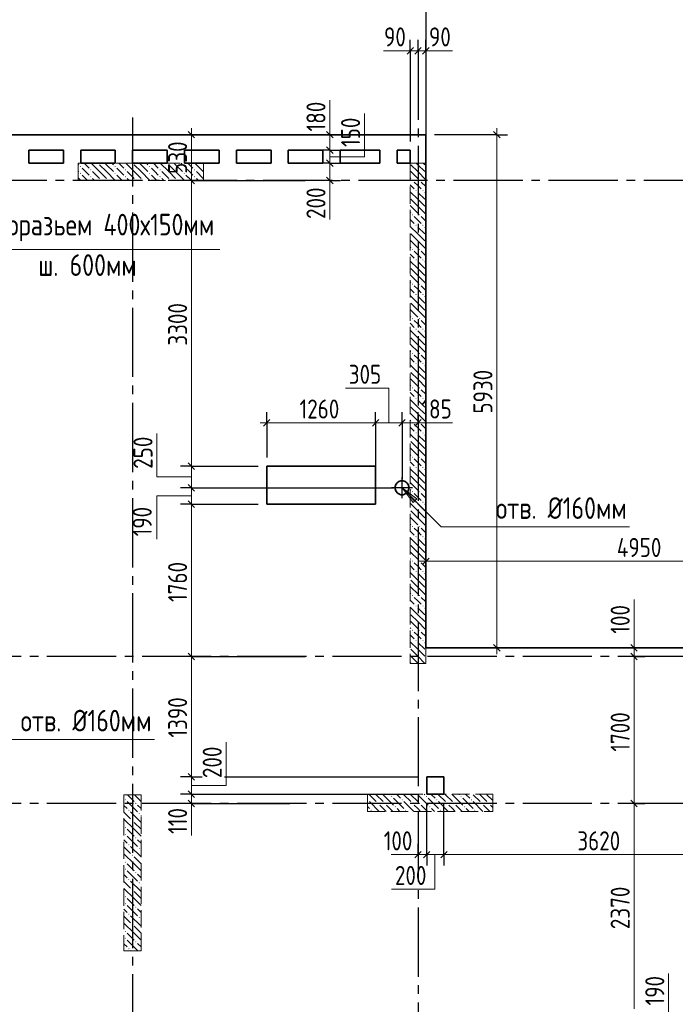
# Model space of a CAD drawing. Header units: millimetres. Extents: x 0 to 61017, y 0 to 42000.
# Tile 4 of 21: x 9194 to 16775, y 24781 to 36159. Entities that reach past the tile are written whole.
import ezdxf

# ---------------------------------------------------------------- set-up
doc = ezdxf.new("R2010")
doc.units = ezdxf.units.MM
doc.linetypes.add('______2', pattern=[270, 200, -70])
doc.linetypes.add('______5', pattern=[1100, 800, -100, 100, -100])
for name, color, linetype, lineweight in [('Standard', 7, 'Continuous', 25), ('ЖБ Перекрытие верхний уровень', 7, 'Continuous', 35), ('ЖБ Пилон', 7, 'Continuous', 35), ('ЖБ Стена верхний уровень', 7, 'Continuous', 35), ('Оси', 40, '______5', 18), ('Примечания', 7, 'Continuous', 25), ('Размерная выноска', 7, 'Continuous', 13)]:
    doc.layers.add(name, color=color, linetype=linetype, lineweight=lineweight)
doc.styles.add('GOST 2.304-81', font='txt')

msp = doc.modelspace()

# ---------------------------------------------------------------- hatches: boundary and pattern name
at = {"layer": 'ЖБ Пилон', "linetype": 'Continuous', "lineweight": 18, "transparency": 33554687}
for points in [[(10100, 34500), (10097, 34497), (10094, 34500)], [(10500, 34500), (10497, 34497), (10494, 34500)], [(10900, 34500), (10897, 34497), (10894, 34500)], [(11300, 34500), (11297, 34497), (11294, 34500)], [(9890, 34463), (9897, 34470), (9903, 34463), (9897, 34457)], [(9890, 34383), (9897, 34390), (9903, 34383), (9897, 34377)], [(10010, 34423), (10017, 34430), (10023, 34423), (10017, 34417)], [(10290, 34463), (10297, 34470), (10303, 34463), (10297, 34457)], [(10290, 34383), (10297, 34390), (10303, 34383), (10297, 34377)], [(10410, 34423), (10417, 34430), (10423, 34423), (10417, 34417)], [(10690, 34463), (10697, 34470), (10703, 34463), (10697, 34457)], [(10690, 34383), (10697, 34390), (10703, 34383), (10697, 34377)], [(10810, 34423), (10817, 34430), (10823, 34423), (10817, 34417)], [(11090, 34463), (11097, 34470), (11103, 34463), (11097, 34457)], [(11090, 34383), (11097, 34390), (11103, 34383), (11097, 34377)], [(11210, 34423), (11217, 34430), (11223, 34423), (11217, 34417)], [(10010, 34343), (10017, 34350), (10023, 34343), (10017, 34337)], [(10130, 34303), (10137, 34310), (10143, 34303), (10140, 34300), (10134, 34300)], [(10210, 34303), (10217, 34310), (10223, 34303), (10220, 34300), (10214, 34300)], [(10410, 34343), (10417, 34350), (10423, 34343), (10417, 34337)], [(10530, 34303), (10537, 34310), (10543, 34303), (10540, 34300), (10534, 34300)], [(10610, 34303), (10617, 34310), (10623, 34303), (10620, 34300), (10614, 34300)], [(10810, 34343), (10817, 34350), (10823, 34343), (10817, 34337)], [(10930, 34303), (10937, 34310), (10943, 34303), (10940, 34300), (10934, 34300)], [(11010, 34303), (11017, 34310), (11023, 34303), (11020, 34300), (11014, 34300)], [(11210, 34343), (11217, 34350), (11223, 34343), (11217, 34337)], [(10410, 27143), (10417, 27150), (10423, 27143), (10417, 27137)], [(10530, 27103), (10537, 27110), (10543, 27103), (10537, 27097)], [(13215, 27148), (13217, 27150), (13223, 27143), (13217, 27137), (13215, 27139)], [(13330, 27103), (13337, 27110), (13343, 27103), (13337, 27097)], [(13410, 27103), (13417, 27110), (13423, 27103), (13417, 27097)], [(13490, 27183), (13497, 27190), (13503, 27183), (13497, 27177)], [(13610, 27143), (13617, 27150), (13623, 27143), (13617, 27137)], [(13730, 27103), (13737, 27110), (13743, 27103), (13737, 27097)], [(13810, 27103), (13817, 27110), (13823, 27103), (13817, 27097)], [(13890, 27183), (13897, 27190), (13903, 27183), (13897, 27177)], [(14010, 27143), (14017, 27150), (14023, 27143), (14017, 27137)], [(14130, 27103), (14137, 27110), (14143, 27103), (14137, 27097)], [(14210, 27103), (14217, 27110), (14223, 27103), (14217, 27097)], [(14290, 27183), (14297, 27190), (14303, 27183), (14297, 27177)], [(14410, 27143), (14417, 27150), (14423, 27143), (14417, 27137)], [(14530, 27103), (14537, 27110), (14543, 27103), (14537, 27097)], [(14610, 27103), (14617, 27110), (14623, 27103), (14617, 27097)], [(10450, 27023), (10457, 27030), (10463, 27023), (10457, 27017)], [(10570, 26983), (10577, 26990), (10583, 26983), (10577, 26977)], [(13250, 27023), (13257, 27030), (13263, 27023), (13257, 27017)], [(13530, 27063), (13537, 27070), (13543, 27063), (13537, 27057)], [(13650, 27023), (13657, 27030), (13663, 27023), (13657, 27017)], [(13930, 27063), (13937, 27070), (13943, 27063), (13937, 27057)], [(14050, 27023), (14057, 27030), (14063, 27023), (14057, 27017)], [(14330, 27063), (14337, 27070), (14343, 27063), (14337, 27057)], [(14450, 27023), (14457, 27030), (14463, 27023), (14457, 27017)], [(10490, 26903), (10497, 26910), (10503, 26903), (10497, 26897)], [(10410, 26823), (10417, 26830), (10423, 26823), (10417, 26817)], [(10410, 26743), (10417, 26750), (10423, 26743), (10417, 26737)], [(10450, 26623), (10457, 26630), (10463, 26623), (10457, 26617)], [(10530, 26703), (10537, 26710), (10543, 26703), (10537, 26697)], [(10570, 26583), (10577, 26590), (10583, 26583), (10577, 26577)], [(10410, 26423), (10417, 26430), (10423, 26423), (10417, 26417)], [(10490, 26503), (10497, 26510), (10503, 26503), (10497, 26497)], [(10410, 26343), (10417, 26350), (10423, 26343), (10417, 26337)], [(10530, 26303), (10537, 26310), (10543, 26303), (10537, 26297)], [(10450, 26223), (10457, 26230), (10463, 26223), (10457, 26217)], [(10570, 26183), (10577, 26190), (10583, 26183), (10577, 26177)], [(10490, 26103), (10497, 26110), (10503, 26103), (10497, 26097)], [(10410, 26023), (10417, 26030), (10423, 26023), (10417, 26017)], [(10410, 25943), (10417, 25950), (10423, 25943), (10417, 25937)], [(10450, 25823), (10457, 25830), (10463, 25823), (10457, 25817)], [(10530, 25903), (10537, 25910), (10543, 25903), (10537, 25897)], [(10570, 25783), (10577, 25790), (10583, 25783), (10577, 25777)], [(10410, 25623), (10417, 25630), (10423, 25623), (10417, 25617)], [(10490, 25703), (10497, 25710), (10503, 25703), (10497, 25697)], [(10410, 25543), (10417, 25550), (10423, 25543), (10417, 25537)], [(10530, 25503), (10537, 25510), (10543, 25503), (10537, 25497)], [(10450, 25423), (10457, 25430), (10463, 25423), (10457, 25417)]]:
    msp.add_hatch(color=7, dxfattribs=at).paths.add_polyline_path(points, flags=16)
at = {"layer": 'ЖБ Стена верхний уровень', "linetype": 'Continuous', "lineweight": 18, "transparency": 33554687}
for points in [[(13730, 34303), (13737, 34310), (13743, 34303), (13737, 34297)], [(13810, 34303), (13817, 34310), (13823, 34303), (13817, 34297)], [(13770, 34183), (13777, 34190), (13783, 34183), (13777, 34177)], [(13850, 34183), (13857, 34190), (13863, 34183), (13857, 34177)], [(13730, 33903), (13737, 33910), (13743, 33903), (13737, 33897)], [(13810, 33903), (13817, 33910), (13823, 33903), (13817, 33897)], [(13770, 33783), (13777, 33790), (13783, 33783), (13777, 33777)], [(13850, 33783), (13857, 33790), (13863, 33783), (13857, 33777)], [(13730, 33503), (13737, 33510), (13743, 33503), (13737, 33497)], [(13810, 33503), (13817, 33510), (13823, 33503), (13817, 33497)], [(13770, 33383), (13777, 33390), (13783, 33383), (13777, 33377)], [(13850, 33383), (13857, 33390), (13863, 33383), (13857, 33377)], [(13730, 33103), (13737, 33110), (13743, 33103), (13737, 33097)], [(13810, 33103), (13817, 33110), (13823, 33103), (13817, 33097)], [(13770, 32983), (13777, 32990), (13783, 32983), (13777, 32977)], [(13850, 32983), (13857, 32990), (13863, 32983), (13857, 32977)], [(13730, 32703), (13737, 32710), (13743, 32703), (13737, 32697)], [(13810, 32703), (13817, 32710), (13823, 32703), (13817, 32697)], [(13770, 32583), (13777, 32590), (13783, 32583), (13777, 32577)], [(13850, 32583), (13857, 32590), (13863, 32583), (13857, 32577)], [(13730, 32303), (13737, 32310), (13743, 32303), (13737, 32297)], [(13810, 32303), (13817, 32310), (13823, 32303), (13817, 32297)], [(13770, 32183), (13777, 32190), (13783, 32183), (13777, 32177)], [(13850, 32183), (13857, 32190), (13863, 32183), (13857, 32177)], [(13730, 31903), (13737, 31910), (13743, 31903), (13737, 31897)], [(13810, 31903), (13817, 31910), (13823, 31903), (13817, 31897)], [(13770, 31783), (13777, 31790), (13783, 31783), (13777, 31777)], [(13850, 31783), (13857, 31790), (13863, 31783), (13857, 31777)], [(13730, 31503), (13737, 31510), (13743, 31503), (13737, 31497)], [(13810, 31503), (13817, 31510), (13823, 31503), (13817, 31497)], [(13770, 31383), (13777, 31390), (13783, 31383), (13777, 31377)], [(13850, 31383), (13857, 31390), (13863, 31383), (13857, 31377)], [(13730, 31103), (13737, 31110), (13743, 31103), (13737, 31097)], [(13810, 31103), (13817, 31110), (13823, 31103), (13817, 31097)], [(13770, 30983), (13777, 30990), (13783, 30983), (13777, 30977)], [(13850, 30983), (13857, 30990), (13863, 30983), (13857, 30977)], [(13730, 30703), (13737, 30710), (13743, 30703), (13737, 30697)], [(13810, 30703), (13817, 30710), (13823, 30703), (13817, 30697)], [(13770, 30583), (13777, 30590), (13783, 30583), (13777, 30577)], [(13850, 30583), (13857, 30590), (13863, 30583), (13857, 30577)], [(13730, 30303), (13737, 30310), (13743, 30303), (13737, 30297)], [(13810, 30303), (13817, 30310), (13823, 30303), (13817, 30297)], [(13770, 30183), (13777, 30190), (13783, 30183), (13777, 30177)], [(13850, 30183), (13857, 30190), (13863, 30183), (13857, 30177)], [(13730, 29903), (13737, 29910), (13743, 29903), (13737, 29897)], [(13810, 29903), (13817, 29910), (13823, 29903), (13817, 29897)], [(13770, 29783), (13777, 29790), (13783, 29783), (13777, 29777)], [(13850, 29783), (13857, 29790), (13863, 29783), (13857, 29777)], [(13730, 29503), (13737, 29510), (13743, 29503), (13737, 29497)], [(13810, 29503), (13817, 29510), (13823, 29503), (13817, 29497)], [(13770, 29383), (13777, 29390), (13783, 29383), (13777, 29377)], [(13850, 29383), (13857, 29390), (13863, 29383), (13857, 29377)], [(13730, 29103), (13737, 29110), (13743, 29103), (13737, 29097)], [(13810, 29103), (13817, 29110), (13823, 29103), (13817, 29097)], [(13770, 28983), (13777, 28990), (13783, 28983), (13777, 28977)], [(13850, 28983), (13857, 28990), (13863, 28983), (13857, 28977)]]:
    msp.add_hatch(color=7, dxfattribs=at).paths.add_polyline_path(points, flags=16)
at = {"layer": 'Примечания', "linetype": 'Continuous', "lineweight": 13, "transparency": 33554687}
msp.add_hatch(color=7, dxfattribs=at).paths.add_polyline_path([(13742, 30580), (13615, 30750), (13785, 30623)], flags=16)

# ---------------------------------------------------------------- linework, layer by layer
at = {"layer": 'Standard', "color": 251, "linetype": 'Continuous', "lineweight": -3, "true_color": 0x656565, "transparency": 33554687}
for p, q in [((13890, 36300), (13890, 34650)), ((13710, 35800), (13710, 35925)), ((13800, 35800), (13800, 35925)), ((13890, 35800), (13890, 35925)), ((13710, 35800), (13710, 35675)), ((13710, 35800), (13710, 34750)), ((13800, 35800), (13800, 35675)), ((13800, 35800), (13800, 35800)), ((13890, 35800), (13890, 35675)), ((13890, 35800), (13890, 34930)), ((11180, 34830), (11055, 34830)), ((11180, 34830), (11305, 34830)), ((11180, 34830), (12302, 34830)), ((12780, 34830), (12655, 34830)), ((12780, 34830), (12905, 34830)), ((12780, 34830), (12878, 34830)), ((13163, 34830), (13280, 34830)), ((14710, 34830), (13990, 34830)), ((14710, 34830), (14585, 34830)), ((14710, 34830), (14835, 34830)), ((12780, 34650), (12655, 34650)), ((12780, 34650), (12905, 34650)), ((12780, 34500), (12655, 34500)), ((12780, 34500), (12905, 34500)), ((11180, 34300), (11055, 34300)), ((11180, 34300), (11305, 34300)), ((11180, 34300), (12495, 34300)), ((12780, 34300), (12655, 34300)), ((12780, 34300), (12905, 34300)), ((12780, 34300), (12780, 34300)), ((12050, 31500), (12050, 31625)), ((13310, 31500), (13310, 31625)), ((13615, 31500), (13615, 31625)), ((13800, 31500), (13800, 31625)), ((12050, 31500), (12050, 31375)), ((12050, 31500), (12050, 31100)), ((13310, 31500), (13310, 31375)), ((13310, 31500), (13310, 31000)), ((13615, 31500), (13615, 31375)), ((13615, 31500), (13615, 30850)), ((13800, 31500), (13800, 31375)), ((13800, 31500), (13800, 31500)), ((11180, 31000), (11055, 31000)), ((11180, 31000), (11305, 31000)), ((11180, 30750), (11055, 30750)), ((11180, 30750), (11305, 30750)), ((11180, 30560), (11055, 30560)), ((11180, 30560), (11305, 30560)), ((13890, 29900), (13890, 30025)), ((13890, 29900), (13890, 29775)), ((13890, 29900), (13890, 29900)), ((11180, 28800), (11055, 28800)), ((11180, 28800), (11305, 28800)), ((14710, 28900), (13990, 28900)), ((14710, 28900), (14585, 28900)), ((14710, 28900), (14835, 28900)), ((16297, 28900), (16172, 28900)), ((16297, 28800), (16172, 28800)), ((16297, 28900), (16422, 28900)), ((16297, 28900), (17040, 28900)), ((16297, 28800), (16422, 28800)), ((16297, 28800), (16297, 28800)), ((11180, 27410), (11055, 27410)), ((11180, 27410), (11305, 27410)), ((11180, 27410), (11278, 27410)), ((11563, 27410), (13800, 27410)), ((11180, 27210), (11055, 27210)), ((11180, 27210), (11305, 27210)), ((11180, 27210), (13800, 27210)), ((11180, 27100), (11055, 27100)), ((11180, 27100), (11305, 27100)), ((11180, 27100), (12319, 27100)), ((16297, 27100), (16172, 27100)), ((16297, 27100), (16422, 27100)), ((16297, 27100), (16297, 27100)), ((13800, 26510), (13800, 26635)), ((13900, 26510), (13900, 26635)), ((14100, 26510), (14100, 26635)), ((13800, 26510), (13800, 26385)), ((13800, 26510), (13800, 26510)), ((13900, 26510), (13900, 26385)), ((14100, 26510), (14100, 26385))]:
    msp.add_line(p, q, dxfattribs=at)
at = {"layer": 'Standard', "color": 7, "linetype": 'Continuous', "lineweight": 13, "transparency": 33554687}
for p, q in [((13710, 35800), (13635, 35800)), ((13710, 35800), (13800, 35800)), ((13800, 35800), (13890, 35800)), ((13890, 35800), (13965, 35800)), ((11180, 34830), (11180, 34905)), ((11180, 34830), (11180, 34300)), ((12780, 34830), (12780, 34905)), ((12780, 34650), (12780, 34830)), ((14710, 34830), (14710, 34905)), ((12780, 34500), (12780, 34650)), ((12780, 34300), (12780, 34500)), ((12780, 34300), (12780, 34225)), ((12050, 31500), (11975, 31500)), ((12050, 31500), (13310, 31500)), ((13310, 31500), (13615, 31500)), ((13615, 31500), (13800, 31500)), ((13800, 31500), (13875, 31500)), ((11180, 31000), (11180, 30750)), ((11180, 30750), (11180, 30560)), ((11180, 30560), (11180, 28800)), ((13890, 29900), (13815, 29900)), ((13890, 29900), (18840, 29900)), ((16297, 28900), (16297, 28975)), ((11180, 28800), (11180, 27410)), ((14710, 28900), (14710, 28825)), ((16297, 28900), (16297, 28800)), ((11180, 27410), (11180, 27210)), ((11180, 27210), (11180, 27100)), ((11180, 27100), (11180, 27025)), ((16297, 27100), (16297, 24730)), ((13800, 26510), (13725, 26510)), ((13800, 26510), (13900, 26510)), ((14100, 26510), (17720, 26510))]:
    msp.add_line(p, q, dxfattribs=at)
at = {"layer": 'Standard', "color": 7, "linetype": 'Continuous', "lineweight": 25, "transparency": 33554687}
for p, q in [((13673, 35762), (13748, 35838)), ((13762, 35762), (13838, 35838)), ((13853, 35762), (13927, 35838)), ((11142, 34867), (11217, 34792)), ((12817, 34792), (12742, 34867)), ((14673, 34867), (14748, 34792)), ((12817, 34612), (12742, 34688)), ((12817, 34462), (12742, 34538)), ((11142, 34338), (11217, 34262)), ((12817, 34262), (12742, 34338)), ((12012, 31462), (12087, 31538)), ((13273, 31462), (13348, 31538)), ((13578, 31462), (13653, 31538)), ((13762, 31462), (13838, 31538)), ((11142, 31038), (11217, 30962)), ((11142, 30788), (11217, 30712)), ((11142, 30597), (11217, 30522)), ((13853, 29863), (13927, 29938)), ((14673, 28938), (14748, 28862)), ((16260, 28938), (16335, 28862)), ((11142, 28838), (11217, 28762)), ((16260, 28838), (16335, 28762)), ((11142, 27448), (11217, 27372)), ((11142, 27248), (11217, 27172)), ((11142, 27138), (11217, 27063)), ((16260, 27138), (16335, 27063)), ((13762, 26472), (13838, 26548)), ((13862, 26472), (13938, 26548)), ((14062, 26472), (14138, 26548))]:
    msp.add_line(p, q, dxfattribs=at)
at = {"layer": 'Standard', "color": 8, "linetype": '______5', "lineweight": -3, "transparency": 33554687}
for p, q in [((13615, 30630), (13615, 30870)), ((13735, 30750), (13495, 30750))]:
    msp.add_line(p, q, dxfattribs=at)
at = {"layer": 'Standard', "color": 7, "linetype": 'Continuous', "lineweight": 13, "transparency": 33554687}
for points in [[(14710, 34830), (14710, 31506), (14710, 31506), (14710, 28900)], [(11180, 34300), (11180, 34274), (11180, 34274), (11180, 33587), (11180, 33587), (11180, 31000)], [(16297, 28800), (16297, 28534), (16297, 28534), (16297, 28453), (16297, 28453), (16297, 27100)], [(13900, 26510), (14081, 26510), (14081, 26510), (14100, 26510)]]:
    msp.add_lwpolyline(points, dxfattribs=at)
at = {"layer": 'Standard', "color": 251, "linetype": 'Continuous', "lineweight": -3, "true_color": 0x656565, "transparency": 33554687}
for points in [[(12780, 34650), (13161, 34650), (13161, 34650), (13280, 34650)], [(12780, 34500), (13089, 34500), (13089, 34500), (13280, 34500)], [(11180, 31000), (11355, 31000), (11355, 31000), (11950, 31000)], [(11180, 30750), (11369, 30750), (11369, 30750), (13515, 30750)], [(11180, 30560), (11380, 30560), (11380, 30560), (11950, 30560)], [(11180, 28800), (11481, 28800), (11481, 28800), (12495, 28800)], [(13900, 26510), (13900, 26527), (13900, 26527), (13900, 26527), (13900, 26527), (13900, 26527), (13900, 26527), (13900, 26705), (13900, 26705), (13900, 27110)], [(14100, 26510), (14100, 26527), (14100, 26527), (14100, 26527), (14100, 26527), (14100, 26527), (14100, 26527), (14100, 26772), (14100, 26772), (14100, 27110)]]:
    msp.add_lwpolyline(points, dxfattribs=at)
at = {"layer": 'ЖБ Перекрытие верхний уровень', "color": 7, "linetype": 'Continuous', "lineweight": 35, "transparency": 33554687}
for p, q in [((13710, 34830), (7100, 34830)), ((13890, 34830), (13710, 34830)), ((13890, 28900), (13890, 34830)), ((9300, 34500), (9300, 34650)), ((9300, 34650), (9700, 34650)), ((9700, 34650), (9700, 34500)), ((9900, 34500), (9900, 34650)), ((9900, 34650), (10300, 34650)), ((10300, 34650), (10300, 34500)), ((10500, 34500), (10500, 34650)), ((10500, 34650), (10900, 34650)), ((10900, 34650), (10900, 34500)), ((11100, 34500), (11100, 34650)), ((11100, 34650), (11500, 34650)), ((11500, 34650), (11500, 34500)), ((11700, 34500), (11700, 34650)), ((11700, 34650), (12100, 34650)), ((12100, 34650), (12100, 34500)), ((12300, 34500), (12300, 34650)), ((12300, 34650), (12700, 34650)), ((12700, 34650), (12700, 34500)), ((12900, 34500), (12900, 34650)), ((12900, 34650), (13360, 34650)), ((13360, 34650), (13360, 34500)), ((13560, 34500), (13560, 34650)), ((13560, 34650), (13710, 34650)), ((13710, 34650), (13710, 34500)), ((9700, 34500), (9300, 34500)), ((10300, 34500), (9900, 34500)), ((10900, 34500), (10500, 34500)), ((11500, 34500), (11100, 34500)), ((12100, 34500), (11700, 34500)), ((12700, 34500), (12300, 34500)), ((13360, 34500), (12900, 34500)), ((13710, 34500), (13560, 34500)), ((13310, 31000), (12050, 31000)), ((12050, 31000), (12050, 30560)), ((13310, 30560), (13310, 31000)), ((13543, 30787), (13535, 30763)), ((13535, 30763), (13535, 30737)), ((13535, 30737), (13543, 30713)), ((13558, 30807), (13543, 30787)), ((13578, 30822), (13558, 30807)), ((13602, 30830), (13578, 30822)), ((13628, 30830), (13602, 30830)), ((13652, 30822), (13628, 30830)), ((13672, 30807), (13652, 30822)), ((13687, 30787), (13672, 30807)), ((13695, 30763), (13687, 30787)), ((13687, 30713), (13695, 30737)), ((13695, 30737), (13695, 30763)), ((13543, 30713), (13558, 30693)), ((13558, 30693), (13578, 30678)), ((13578, 30678), (13602, 30670)), ((13602, 30670), (13628, 30670)), ((13628, 30670), (13652, 30678)), ((13652, 30678), (13672, 30693)), ((13672, 30693), (13687, 30713)), ((12050, 30560), (13310, 30560)), ((18840, 28900), (13890, 28900)), ((14100, 27410), (13900, 27410)), ((13900, 27410), (13900, 27210)), ((14100, 27210), (14100, 27410)), ((13900, 27210), (14100, 27210))]:
    msp.add_line(p, q, dxfattribs=at)
at = {"layer": 'ЖБ Пилон', "color": 253, "linetype": '______2', "lineweight": 13, "true_color": 0xa0a0a0, "transparency": 33554687}
for p, q in [((11320, 34500), (9870, 34500)), ((9870, 34500), (9870, 34300)), ((11320, 34300), (11320, 34500)), ((9870, 34300), (11320, 34300)), ((10400, 27200), (10400, 25400)), ((10600, 27200), (10400, 27200)), ((10600, 25400), (10600, 27200)), ((14665, 27210), (13215, 27210)), ((13215, 27210), (13215, 27010)), ((14665, 27010), (14665, 27210)), ((13215, 27010), (14665, 27010)), ((10400, 25400), (10600, 25400))]:
    msp.add_line(p, q, dxfattribs=at)
at = {"layer": 'ЖБ Пилон', "color": 9, "linetype": 'Continuous', "lineweight": 18, "true_color": 0xc7c7c7, "transparency": 33554687}
for p, q in [((9870, 34490), (9877, 34483)), ((9940, 34500), (9997, 34443)), ((10117, 34403), (10020, 34500)), ((10117, 34483), (10197, 34403)), ((10197, 34483), (10180, 34500)), ((10197, 34483), (10277, 34403)), ((10260, 34500), (10277, 34483)), ((10340, 34500), (10397, 34443)), ((10517, 34403), (10420, 34500)), ((10517, 34483), (10597, 34403)), ((10597, 34483), (10580, 34500)), ((10597, 34483), (10677, 34403)), ((10660, 34500), (10677, 34483)), ((10740, 34500), (10797, 34443)), ((10917, 34403), (10820, 34500)), ((10917, 34483), (10997, 34403)), ((10997, 34483), (10980, 34500)), ((10997, 34483), (11077, 34403)), ((11060, 34500), (11077, 34483)), ((11140, 34500), (11197, 34443)), ((11317, 34403), (11220, 34500)), ((11317, 34483), (11320, 34480)), ((9870, 34410), (9877, 34403)), ((9957, 34403), (9917, 34443)), ((9917, 34363), (9980, 34300)), ((9997, 34363), (9957, 34403)), ((10037, 34403), (10117, 34323)), ((10117, 34403), (10197, 34323)), ((10197, 34403), (10300, 34300)), ((10357, 34403), (10317, 34443)), ((10317, 34363), (10380, 34300)), ((10397, 34363), (10357, 34403)), ((10437, 34403), (10517, 34323)), ((10517, 34403), (10597, 34323)), ((10597, 34403), (10700, 34300)), ((10757, 34403), (10717, 34443)), ((10717, 34363), (10780, 34300)), ((10797, 34363), (10757, 34403)), ((10837, 34403), (10917, 34323)), ((10917, 34403), (10997, 34323)), ((10997, 34403), (11100, 34300)), ((11157, 34403), (11117, 34443)), ((11117, 34363), (11180, 34300)), ((11197, 34363), (11157, 34403)), ((11237, 34403), (11317, 34323)), ((11317, 34403), (11320, 34400)), ((9870, 34330), (9900, 34300)), ((10037, 34323), (10060, 34300)), ((10437, 34323), (10460, 34300)), ((10837, 34323), (10860, 34300)), ((11237, 34323), (11260, 34300)), ((10440, 27200), (10517, 27123)), ((10520, 27200), (10597, 27123)), ((13237, 27203), (13317, 27123)), ((13317, 27203), (13310, 27210)), ((13317, 27203), (13397, 27123)), ((13390, 27210), (13397, 27203)), ((13397, 27203), (13517, 27083)), ((13470, 27210), (13477, 27203)), ((13557, 27203), (13550, 27210)), ((13597, 27163), (13557, 27203)), ((13637, 27203), (13717, 27123)), ((13717, 27203), (13710, 27210)), ((13717, 27203), (13797, 27123)), ((13790, 27210), (13797, 27203)), ((13797, 27203), (13917, 27083)), ((13870, 27210), (13877, 27203)), ((13957, 27203), (13950, 27210)), ((13997, 27163), (13957, 27203)), ((14037, 27203), (14117, 27123)), ((14117, 27203), (14110, 27210)), ((14117, 27203), (14197, 27123)), ((14190, 27210), (14197, 27203)), ((14197, 27203), (14317, 27083)), ((14270, 27210), (14277, 27203)), ((14357, 27203), (14350, 27210)), ((14397, 27163), (14357, 27203)), ((14437, 27203), (14517, 27123)), ((14517, 27203), (14510, 27210)), ((14517, 27203), (14597, 27123)), ((14590, 27210), (14597, 27203)), ((14597, 27203), (14665, 27135)), ((10400, 27080), (10437, 27043)), ((10437, 27123), (10557, 27003)), ((10597, 27043), (10557, 27083)), ((13237, 27123), (13350, 27010)), ((13397, 27043), (13357, 27083)), ((13437, 27083), (13510, 27010)), ((13517, 27163), (13637, 27043)), ((13637, 27123), (13750, 27010)), ((13797, 27043), (13757, 27083)), ((13837, 27083), (13910, 27010)), ((13917, 27163), (14037, 27043)), ((14037, 27123), (14150, 27010)), ((14197, 27043), (14157, 27083)), ((14237, 27083), (14310, 27010)), ((14317, 27163), (14437, 27043)), ((14437, 27123), (14550, 27010)), ((14597, 27043), (14557, 27083)), ((14637, 27083), (14665, 27055)), ((10400, 27000), (10477, 26923)), ((10597, 26883), (10477, 27003)), ((10600, 27040), (10597, 27043)), ((13215, 27065), (13237, 27043)), ((13430, 27010), (13397, 27043)), ((13557, 27043), (13590, 27010)), ((13830, 27010), (13797, 27043)), ((13957, 27043), (13990, 27010)), ((14230, 27010), (14197, 27043)), ((14357, 27043), (14390, 27010)), ((14630, 27010), (14597, 27043)), ((10517, 26803), (10400, 26920)), ((10517, 26883), (10597, 26803)), ((10597, 26963), (10600, 26960)), ((10597, 26883), (10600, 26880)), ((10437, 26803), (10517, 26723)), ((10517, 26803), (10597, 26723)), ((10597, 26803), (10600, 26800)), ((10400, 26680), (10437, 26643)), ((10437, 26723), (10557, 26603)), ((10597, 26643), (10557, 26683)), ((10600, 26640), (10597, 26643)), ((10400, 26600), (10477, 26523)), ((10517, 26403), (10400, 26520)), ((10597, 26483), (10477, 26603)), ((10597, 26563), (10600, 26560)), ((10437, 26403), (10517, 26323)), ((10517, 26483), (10597, 26403)), ((10517, 26403), (10597, 26323)), ((10597, 26483), (10600, 26480)), ((10597, 26403), (10600, 26400)), ((10437, 26323), (10557, 26203)), ((10400, 26280), (10437, 26243)), ((10400, 26200), (10477, 26123)), ((10597, 26083), (10477, 26203)), ((10597, 26243), (10557, 26283)), ((10600, 26240), (10597, 26243)), ((10517, 26003), (10400, 26120)), ((10517, 26083), (10597, 26003)), ((10597, 26163), (10600, 26160)), ((10597, 26083), (10600, 26080)), ((10437, 26003), (10517, 25923)), ((10517, 26003), (10597, 25923)), ((10597, 26003), (10600, 26000)), ((10400, 25880), (10437, 25843)), ((10437, 25923), (10557, 25803)), ((10597, 25843), (10557, 25883)), ((10600, 25840), (10597, 25843)), ((10400, 25800), (10477, 25723)), ((10517, 25603), (10400, 25720)), ((10597, 25683), (10477, 25803)), ((10597, 25763), (10600, 25760)), ((10437, 25603), (10517, 25523)), ((10517, 25683), (10597, 25603)), ((10517, 25603), (10597, 25523)), ((10597, 25683), (10600, 25680)), ((10597, 25603), (10600, 25600)), ((10437, 25523), (10557, 25403)), ((10400, 25480), (10437, 25443)), ((10400, 25400), (10400, 25400)), ((10480, 25400), (10477, 25403)), ((10597, 25443), (10557, 25483)), ((10600, 25440), (10597, 25443))]:
    msp.add_line(p, q, dxfattribs=at)
at = {"layer": 'ЖБ Стена верхний уровень', "color": 251, "linetype": '______2', "lineweight": 13, "true_color": 0x656565, "transparency": 33554687}
for p, q in [((13710, 34500), (13710, 28720)), ((13890, 34500), (13710, 34500)), ((13890, 28720), (13890, 34500)), ((13710, 28720), (13890, 28720))]:
    msp.add_line(p, q, dxfattribs=at)
at = {"layer": 'ЖБ Стена верхний уровень', "color": 9, "linetype": 'Continuous', "lineweight": 18, "true_color": 0xc7c7c7, "transparency": 33554687}
for p, q in [((13717, 34483), (13797, 34403)), ((13797, 34483), (13780, 34500)), ((13797, 34483), (13877, 34403)), ((13860, 34500), (13877, 34483)), ((13717, 34403), (13710, 34410)), ((13717, 34403), (13797, 34323)), ((13797, 34403), (13890, 34310)), ((13710, 34330), (13717, 34323)), ((13710, 34250), (13757, 34203)), ((13797, 34243), (13757, 34283)), ((13837, 34283), (13890, 34230)), ((13797, 34083), (13710, 34170)), ((13837, 34203), (13797, 34243)), ((13797, 34163), (13877, 34083)), ((13877, 34163), (13890, 34150)), ((13717, 34083), (13797, 34003)), ((13797, 34083), (13877, 34003)), ((13717, 34003), (13710, 34010)), ((13710, 33930), (13717, 33923)), ((13717, 34003), (13797, 33923)), ((13797, 34003), (13890, 33910)), ((13710, 33850), (13757, 33803)), ((13797, 33843), (13757, 33883)), ((13837, 33803), (13797, 33843)), ((13837, 33883), (13890, 33830)), ((13797, 33683), (13710, 33770)), ((13717, 33683), (13797, 33603)), ((13797, 33763), (13877, 33683)), ((13797, 33683), (13877, 33603)), ((13877, 33763), (13890, 33750)), ((13717, 33603), (13710, 33610)), ((13717, 33603), (13797, 33523)), ((13797, 33603), (13890, 33510)), ((13710, 33530), (13717, 33523)), ((13797, 33443), (13757, 33483)), ((13837, 33483), (13890, 33430)), ((13710, 33450), (13757, 33403)), ((13797, 33283), (13710, 33370)), ((13837, 33403), (13797, 33443)), ((13797, 33363), (13877, 33283)), ((13877, 33363), (13890, 33350)), ((13717, 33283), (13797, 33203)), ((13797, 33283), (13877, 33203)), ((13717, 33203), (13710, 33210)), ((13710, 33130), (13717, 33123)), ((13717, 33203), (13797, 33123)), ((13797, 33203), (13890, 33110)), ((13710, 33050), (13757, 33003)), ((13797, 33043), (13757, 33083)), ((13837, 33003), (13797, 33043)), ((13837, 33083), (13890, 33030)), ((13797, 32883), (13710, 32970)), ((13717, 32883), (13797, 32803)), ((13797, 32963), (13877, 32883)), ((13797, 32883), (13877, 32803)), ((13877, 32963), (13890, 32950)), ((13717, 32803), (13710, 32810)), ((13717, 32803), (13797, 32723)), ((13797, 32803), (13890, 32710)), ((13710, 32730), (13717, 32723)), ((13797, 32643), (13757, 32683)), ((13837, 32683), (13890, 32630)), ((13710, 32650), (13757, 32603)), ((13797, 32483), (13710, 32570)), ((13837, 32603), (13797, 32643)), ((13797, 32563), (13877, 32483)), ((13877, 32563), (13890, 32550)), ((13717, 32483), (13797, 32403)), ((13797, 32483), (13877, 32403)), ((13717, 32403), (13710, 32410)), ((13710, 32330), (13717, 32323)), ((13717, 32403), (13797, 32323)), ((13797, 32403), (13890, 32310)), ((13710, 32250), (13757, 32203)), ((13797, 32243), (13757, 32283)), ((13837, 32203), (13797, 32243)), ((13837, 32283), (13890, 32230)), ((13797, 32083), (13710, 32170)), ((13797, 32163), (13877, 32083)), ((13877, 32163), (13890, 32150)), ((13717, 32003), (13710, 32010)), ((13717, 32083), (13797, 32003)), ((13717, 32003), (13797, 31923)), ((13797, 32083), (13877, 32003)), ((13797, 32003), (13890, 31910)), ((13710, 31930), (13717, 31923)), ((13797, 31843), (13757, 31883)), ((13837, 31883), (13890, 31830)), ((13710, 31850), (13757, 31803)), ((13797, 31683), (13710, 31770)), ((13837, 31803), (13797, 31843)), ((13797, 31763), (13877, 31683)), ((13877, 31763), (13890, 31750)), ((13717, 31683), (13797, 31603)), ((13797, 31683), (13877, 31603)), ((13717, 31603), (13710, 31610)), ((13710, 31530), (13717, 31523)), ((13717, 31603), (13797, 31523)), ((13797, 31603), (13890, 31510)), ((13710, 31450), (13757, 31403)), ((13797, 31443), (13757, 31483)), ((13837, 31403), (13797, 31443)), ((13837, 31483), (13890, 31430)), ((13797, 31283), (13710, 31370)), ((13797, 31363), (13877, 31283)), ((13877, 31363), (13890, 31350)), ((13717, 31203), (13710, 31210)), ((13717, 31283), (13797, 31203)), ((13717, 31203), (13797, 31123)), ((13797, 31283), (13877, 31203)), ((13797, 31203), (13890, 31110)), ((13710, 31130), (13717, 31123)), ((13797, 31043), (13757, 31083)), ((13837, 31083), (13890, 31030)), ((13710, 31050), (13757, 31003)), ((13797, 30883), (13710, 30970)), ((13837, 31003), (13797, 31043)), ((13797, 30963), (13877, 30883)), ((13877, 30963), (13890, 30950)), ((13717, 30883), (13797, 30803)), ((13797, 30883), (13877, 30803)), ((13717, 30803), (13710, 30810)), ((13710, 30730), (13717, 30723)), ((13717, 30803), (13797, 30723)), ((13797, 30803), (13890, 30710)), ((13710, 30650), (13757, 30603)), ((13797, 30643), (13757, 30683)), ((13837, 30603), (13797, 30643)), ((13837, 30683), (13890, 30630)), ((13797, 30483), (13710, 30570)), ((13797, 30563), (13877, 30483)), ((13877, 30563), (13890, 30550)), ((13717, 30403), (13710, 30410)), ((13717, 30483), (13797, 30403)), ((13717, 30403), (13797, 30323)), ((13797, 30483), (13877, 30403)), ((13797, 30403), (13890, 30310)), ((13710, 30330), (13717, 30323)), ((13797, 30243), (13757, 30283)), ((13837, 30283), (13890, 30230)), ((13710, 30250), (13757, 30203)), ((13797, 30083), (13710, 30170)), ((13837, 30203), (13797, 30243)), ((13797, 30163), (13877, 30083)), ((13877, 30163), (13890, 30150)), ((13717, 30083), (13797, 30003)), ((13797, 30083), (13877, 30003)), ((13717, 30003), (13710, 30010)), ((13710, 29930), (13717, 29923)), ((13717, 30003), (13797, 29923)), ((13797, 30003), (13890, 29910)), ((13710, 29850), (13757, 29803)), ((13797, 29843), (13757, 29883)), ((13837, 29803), (13797, 29843)), ((13837, 29883), (13890, 29830)), ((13797, 29683), (13710, 29770)), ((13797, 29763), (13877, 29683)), ((13877, 29763), (13890, 29750)), ((13717, 29603), (13710, 29610)), ((13717, 29683), (13797, 29603)), ((13717, 29603), (13797, 29523)), ((13797, 29683), (13877, 29603)), ((13797, 29603), (13890, 29510)), ((13710, 29530), (13717, 29523)), ((13797, 29443), (13757, 29483)), ((13837, 29483), (13890, 29430)), ((13710, 29450), (13757, 29403)), ((13797, 29283), (13710, 29370)), ((13837, 29403), (13797, 29443)), ((13797, 29363), (13877, 29283)), ((13877, 29363), (13890, 29350)), ((13717, 29283), (13797, 29203)), ((13797, 29283), (13877, 29203)), ((13717, 29203), (13710, 29210)), ((13710, 29130), (13717, 29123)), ((13717, 29203), (13797, 29123)), ((13797, 29203), (13890, 29110)), ((13710, 29050), (13757, 29003)), ((13797, 29043), (13757, 29083)), ((13837, 29003), (13797, 29043)), ((13837, 29083), (13890, 29030)), ((13797, 28883), (13710, 28970)), ((13797, 28963), (13877, 28883)), ((13877, 28963), (13890, 28950)), ((13717, 28803), (13710, 28810)), ((13717, 28883), (13797, 28803)), ((13717, 28803), (13797, 28723)), ((13797, 28883), (13877, 28803)), ((13797, 28803), (13880, 28720)), ((13710, 28730), (13717, 28723))]:
    msp.add_line(p, q, dxfattribs=at)
at = {"layer": 'Оси', "color": 8, "linetype": '______5', "lineweight": -3, "transparency": 33554687}
for p, q in [((13800, 35800), (13800, 16970)), ((10500, 35030), (10500, 16970)), ((50210, 34300), (4600, 34300)), ((50210, 34300), (4600, 34300)), ((49910, 28800), (4600, 28800)), ((49910, 27100), (4600, 27100))]:
    msp.add_line(p, q, dxfattribs=at)
at = {"layer": 'Примечания', "color": 7, "linetype": 'Continuous', "lineweight": 13, "transparency": 33554687}
for p, q in [((13615, 30750), (13615, 30750)), ((13615, 30750), (13615, 30750)), ((13615, 30750), (13615, 30750)), ((13615, 30750), (13785, 30623)), ((13742, 30580), (13615, 30750)), ((13785, 30623), (13742, 30580)), ((13763, 30602), (13774, 30591))]:
    msp.add_line(p, q, dxfattribs=at)
for points in [[(11509, 33503), (8300, 33503), (8300, 34500)], [(13615, 30750), (14067, 30298), (16246, 30298)], [(7380, 28180), (7718, 27842), (10752, 27842)]]:
    msp.add_lwpolyline(points, dxfattribs=at)
at = {"layer": 'Размерная выноска', "color": 7, "linetype": 'Continuous', "lineweight": 13, "transparency": 33554687}
for p, q in [((13710, 35800), (13400, 35800)), ((13890, 35800), (14200, 35800)), ((12780, 34830), (12780, 35230)), ((12780, 34300), (12780, 33850)), ((13800, 31500), (14200, 31500)), ((16297, 28900), (16297, 29460)), ((11180, 27100), (11180, 26730)), ((13800, 26510), (13490, 26510))]:
    msp.add_line(p, q, dxfattribs=at)
for points in [[(12780, 34575), (13180, 34575), (13180, 35075)], [(13462, 31500), (13462, 31900), (12962, 31900)], [(11180, 30875), (10780, 30875), (10780, 31375)], [(11180, 30655), (10780, 30655), (10780, 30155)], [(11180, 27310), (11580, 27310), (11580, 27810)], [(13995, 26510), (13995, 26110), (13495, 26110)], [(16297, 24635), (16697, 24635), (16697, 25135)]]:
    msp.add_lwpolyline(points, dxfattribs=at)

# ---------------------------------------------------------------- texts
at = {"layer": 'Standard', "color": 7, "linetype": 'Continuous', "lineweight": 25, "transparency": 33554687, "char_height": 220, "attachment_point": 7, "style": 'GOST 2.304-81'}
for s, insert, width in [('90', (13407, 35850), 391.31), ('90', (13927, 35850), 391.32), ('305', (12999, 31951), 500.81), ('1260', (12430, 31550), 625.73), ('185', (13838, 31550), 469.51), ('4950', (16099, 29950), 657.05), ('100', (13403, 26560), 485.07), ('3620', (15642, 26560), 657.05), ('200', (13533, 26160), 531.96)]:
    msp.add_mtext(s, dxfattribs=dict(at, insert=insert, width=width))
at = {"layer": 'Standard', "color": 7, "linetype": 'Continuous', "lineweight": 25, "transparency": 33554687, "char_height": 220, "attachment_point": 7, "rotation": 90, "style": 'GOST 2.304-81'}
for s, insert, width in [('180', (12730, 34867), 485.09), ('150', (13130, 34688), 469.5), ('530', (11130, 34377), 500.83), ('200', (12730, 33856), 531.97), ('3300', (11130, 32392), 641.47), ('5930', (14660, 31607), 641.47), ('250', (10730, 30969), 516.39), ('190', (10721, 30188), 485.09), ('1760', (11130, 29430), 625.73), ('100', (16247, 29063), 485.07), ('1390', (11130, 27863), 610.16), ('1700', (16247, 27700), 625.74), ('200', (11530, 27395), 531.97), ('110', (11130, 26750), 438.19), ('2370', (16247, 25649), 657.05), ('190', (16647, 24767), 485.09)]:
    msp.add_mtext(s, dxfattribs=dict(at, insert=insert, width=width))
at = {"layer": 'Примечания', "color": 7, "linetype": 'Continuous', "lineweight": 25, "transparency": 33554687, "char_height": 250, "attachment_point": 7, "style": 'GOST 2.304-81'}
for s, insert, width in [('Терморазьем\\~400х150мм', (8459, 33598), 3189.09), ('ш.\\~600мм', (9409, 33198), 1279.44), ('отв.\\~Ø160мм', (14701, 30390), 1673.43), ('отв.\\~Ø160мм', (9206, 27934), 1673.44)]:
    msp.add_mtext(s, dxfattribs=dict(at, insert=insert, width=width))

doc.saveas('drawing.dxf')
